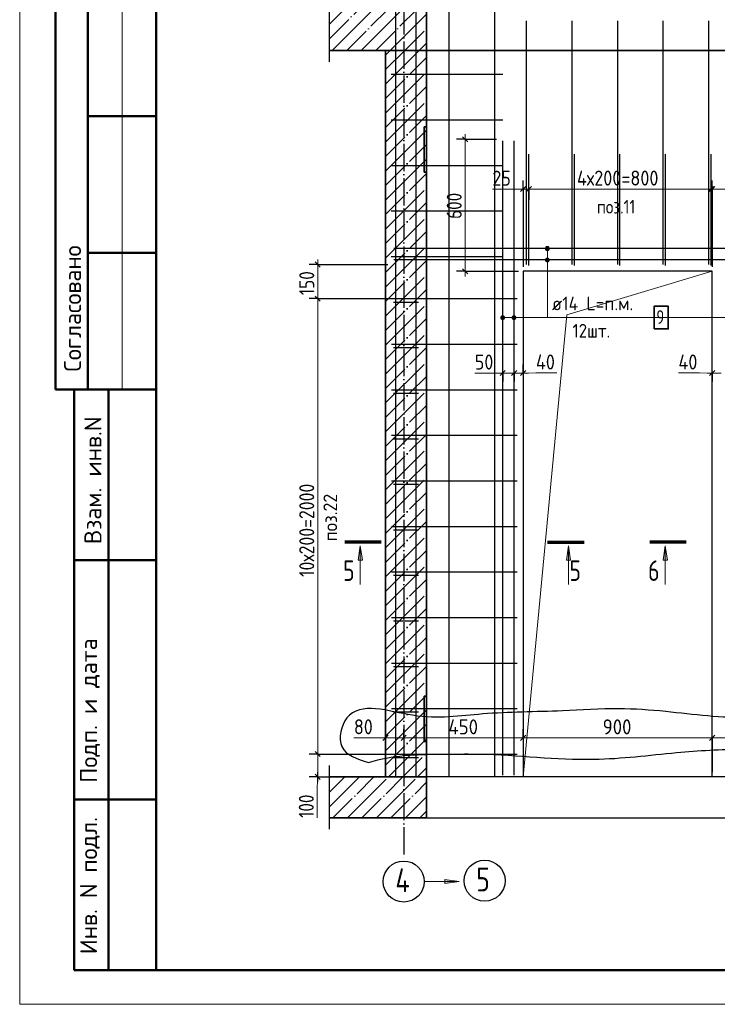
# Model space of a CAD drawing. Header units: millimetres. Extents: x -49773 to 2322955, y -3321 to 58485.
# Tile 85 of 256: x 407570 to 417786, y -1237 to 13176. Entities that reach past the tile are written whole.
import ezdxf

# ---------------------------------------------------------------- set-up
doc = ezdxf.new("R2010")
doc.units = ezdxf.units.MM
doc.linetypes.add('______11', pattern=[500, 400, -50, 0, -50])
doc.linetypes.add('______5', pattern=[1100, 800, -100, 100, -100])
for name, color, linetype, lineweight in [('Standard', 7, 'Continuous', 25), ('Арм.стержн. Арматура края', 96, 'Continuous', 35), ('Арм.стержн. вертикальными 1', 22, 'Continuous', 35), ('Арм.стержн. Доп. арматура', 180, 'Continuous', 35), ('Арм.стержн. Хомут', 240, 'Continuous', 35), ('Перекрытие_ общее', 7, 'Continuous', 35), ('Размерная линия_ общее', 7, 'Continuous', 13), ('Стена_ общее', 7, 'Continuous', 35), ('тонкая', 7, 'Continuous', 25)]:
    doc.layers.add(name, color=color, linetype=linetype, lineweight=lineweight)
doc.layers.add('Осевая линия_ общее', color=7, linetype='______5', lineweight=13, true_color=0xa0a0a0)
doc.styles.add('ISOCPEUR', font='txt')

msp = doc.modelspace()

# ---------------------------------------------------------------- hatches: boundary and pattern name
at = {"layer": 'Standard', "linetype": 'Continuous', "lineweight": 13, "transparency": 33554687}
for points in [[(412527.8, 5262.9), (412557.8, 5472.9), (412587.8, 5262.9)], [(415576.3, 5262.9), (415606.3, 5472.9), (415636.3, 5262.9)], [(416994.4, 5262.9), (417024.4, 5472.9), (417054.4, 5262.9)]]:
    msp.add_hatch(color=7, dxfattribs=at).paths.add_polyline_path(points, flags=16)
msp.add_hatch(color=7, dxfattribs=at).paths.add_polyline_path([(413795.1, 530.9), (414005.1, 560.9), (413795.1, 590.9)])
at = {"layer": 'Арм.стержн. Доп. арматура', "linetype": 'Continuous', "lineweight": 13, "transparency": 33554687}
for points in [[(415267.4, 9825.8), (415327.4, 9825.8), (415323.2, 9840.8)], [(415267.4, 9825.8), (415323.2, 9840.8), (415271.6, 9840.8)], [(415267.4, 9825.8), (415327.4, 9825.8), (415323.2, 9840.8)], [(415267.4, 9825.8), (415323.2, 9840.8), (415271.6, 9840.8)], [(415271.6, 9810.8), (415327.4, 9825.8), (415267.4, 9825.8)], [(415271.6, 9810.8), (415327.4, 9825.8), (415267.4, 9825.8)], [(415271.6, 9840.8), (415323.2, 9840.8), (415312.4, 9851.6)], [(415271.6, 9840.8), (415312.4, 9851.6), (415282.4, 9851.6)], [(415271.6, 9840.8), (415323.2, 9840.8), (415312.4, 9851.6)], [(415271.6, 9840.8), (415312.4, 9851.6), (415282.4, 9851.6)], [(415271.6, 9810.8), (415323.2, 9810.8), (415327.4, 9825.8)], [(415271.6, 9810.8), (415323.2, 9810.8), (415327.4, 9825.8)], [(415282.4, 9800), (415323.2, 9810.8), (415271.6, 9810.8)], [(415282.4, 9800), (415323.2, 9810.8), (415271.6, 9810.8)], [(415282.4, 9851.6), (415312.4, 9851.6), (415297.4, 9855.8)], [(415282.4, 9851.6), (415312.4, 9851.6), (415297.4, 9855.8)], [(415282.4, 9800), (415312.4, 9800), (415323.2, 9810.8)], [(415282.4, 9800), (415312.4, 9800), (415323.2, 9810.8)], [(415267.4, 9659.1), (415327.4, 9659.1), (415323.2, 9674.1)], [(415267.4, 9659.1), (415323.2, 9674.1), (415271.6, 9674.1)], [(415267.4, 9659.1), (415327.4, 9659.1), (415323.2, 9674.1)], [(415267.4, 9659.1), (415323.2, 9674.1), (415271.6, 9674.1)], [(415271.6, 9644.1), (415327.4, 9659.1), (415267.4, 9659.1)], [(415271.6, 9644.1), (415327.4, 9659.1), (415267.4, 9659.1)], [(415271.6, 9674.1), (415323.2, 9674.1), (415312.4, 9684.9)], [(415271.6, 9674.1), (415312.4, 9684.9), (415282.4, 9684.9)], [(415271.6, 9674.1), (415323.2, 9674.1), (415312.4, 9684.9)], [(415271.6, 9674.1), (415312.4, 9684.9), (415282.4, 9684.9)], [(415271.6, 9644.1), (415323.2, 9644.1), (415327.4, 9659.1)], [(415271.6, 9644.1), (415323.2, 9644.1), (415327.4, 9659.1)], [(415312.4, 9800), (415282.4, 9800), (415297.4, 9795.8)], [(415312.4, 9800), (415282.4, 9800), (415297.4, 9795.8)], [(415282.4, 9684.9), (415312.4, 9684.9), (415297.4, 9689.1)], [(415282.4, 9684.9), (415312.4, 9684.9), (415297.4, 9689.1)], [(415282.4, 9633.3), (415323.2, 9644.1), (415271.6, 9644.1)], [(415282.4, 9633.3), (415323.2, 9644.1), (415271.6, 9644.1)], [(415282.4, 9633.3), (415312.4, 9633.3), (415323.2, 9644.1)], [(415282.4, 9633.3), (415312.4, 9633.3), (415323.2, 9644.1)], [(415312.4, 9633.3), (415282.4, 9633.3), (415297.4, 9629.1)], [(415312.4, 9633.3), (415282.4, 9633.3), (415297.4, 9629.1)], [(414617.9, 8800.4), (414617.9, 8830.4), (414613.7, 8815.4)], [(414617.9, 8800.4), (414617.9, 8830.4), (414613.7, 8815.4)], [(414628.7, 8789.6), (414628.7, 8841.2), (414617.9, 8830.4)], [(414628.7, 8789.6), (414628.7, 8841.2), (414617.9, 8830.4)], [(414628.7, 8789.6), (414617.9, 8830.4), (414617.9, 8800.4)], [(414628.7, 8789.6), (414617.9, 8830.4), (414617.9, 8800.4)], [(414643.6, 8785.4), (414643.6, 8845.4), (414628.7, 8841.2)], [(414643.6, 8785.4), (414643.6, 8845.4), (414628.7, 8841.2)], [(414643.6, 8785.4), (414628.7, 8841.2), (414628.7, 8789.6)], [(414643.6, 8785.4), (414628.7, 8841.2), (414628.7, 8789.6)], [(414658.7, 8789.6), (414658.7, 8841.2), (414643.6, 8845.4)], [(414658.7, 8789.6), (414643.6, 8845.4), (414643.6, 8785.4)], [(414658.7, 8789.6), (414658.7, 8841.2), (414643.6, 8845.4)], [(414658.7, 8789.6), (414643.6, 8845.4), (414643.6, 8785.4)], [(414669.5, 8800.4), (414669.5, 8830.4), (414658.7, 8841.2)], [(414669.5, 8800.4), (414658.7, 8841.2), (414658.7, 8789.6)], [(414669.5, 8800.4), (414669.5, 8830.4), (414658.7, 8841.2)], [(414669.5, 8800.4), (414658.7, 8841.2), (414658.7, 8789.6)], [(414669.5, 8830.4), (414669.5, 8800.4), (414673.7, 8815.4)], [(414669.5, 8830.4), (414669.5, 8800.4), (414673.7, 8815.4)], [(414784.5, 8800.4), (414784.5, 8830.4), (414780.3, 8815.4)], [(414784.5, 8800.4), (414784.5, 8830.4), (414780.3, 8815.4)], [(414795.3, 8789.6), (414795.3, 8841.2), (414784.5, 8830.4)], [(414795.3, 8789.6), (414795.3, 8841.2), (414784.5, 8830.4)], [(414795.3, 8789.6), (414784.5, 8830.4), (414784.5, 8800.4)], [(414795.3, 8789.6), (414784.5, 8830.4), (414784.5, 8800.4)], [(414810.3, 8785.4), (414810.3, 8845.4), (414795.3, 8841.2)], [(414810.3, 8785.4), (414810.3, 8845.4), (414795.3, 8841.2)], [(414810.3, 8785.4), (414795.3, 8841.2), (414795.3, 8789.6)], [(414810.3, 8785.4), (414795.3, 8841.2), (414795.3, 8789.6)], [(414825.3, 8789.6), (414825.3, 8841.2), (414810.3, 8845.4)], [(414825.3, 8789.6), (414810.3, 8845.4), (414810.3, 8785.4)], [(414825.3, 8789.6), (414825.3, 8841.2), (414810.3, 8845.4)], [(414825.3, 8789.6), (414810.3, 8845.4), (414810.3, 8785.4)], [(414836.1, 8800.4), (414836.1, 8830.4), (414825.3, 8841.2)], [(414836.1, 8800.4), (414825.3, 8841.2), (414825.3, 8789.6)], [(414836.1, 8800.4), (414836.1, 8830.4), (414825.3, 8841.2)], [(414836.1, 8800.4), (414825.3, 8841.2), (414825.3, 8789.6)], [(414836.1, 8830.4), (414836.1, 8800.4), (414840.3, 8815.4)], [(414836.1, 8830.4), (414836.1, 8800.4), (414840.3, 8815.4)]]:
    msp.add_hatch(color=7, dxfattribs=at).paths.add_polyline_path(points)

# ---------------------------------------------------------------- linework, layer by layer
at = {"layer": 'Standard', "color": 7, "linetype": 'Continuous', "lineweight": 50, "transparency": 33554687}
for p, q in [((408096.5, 14263.3), (408096.5, 7763.3)), ((408096.5, 14263.3), (408096.5, 7763.3)), ((408569.7, 14263.3), (408569.7, 7763.3)), ((409569.7, 11763.3), (408569.7, 11763.3)), ((409569.7, 9763.3), (408569.7, 9763.3)), ((408096.5, 7763.3), (409569.7, 7763.3)), ((408369.7, -736.7), (408369.7, 7763.3)), ((408369.7, -736.7), (408369.7, 7763.3)), ((408869.7, -736.7), (408869.7, 7763.3)), ((408369.7, 5263.3), (409569.7, 5263.3)), ((408369.7, 1763.3), (409569.7, 1763.3)), ((409569.7, -736.7), (408369.7, -736.7))]:
    msp.add_line(p, q, dxfattribs=at)
at = {"layer": 'Standard', "color": 7, "linetype": 'Continuous', "lineweight": 13, "transparency": 33554687}
for p, q in [((409069.7, 14263.3), (409069.7, 7763.3)), ((412527.8, 5262.9), (412557.8, 5472.9)), ((412557.8, 5472.9), (412557.8, 4907.6)), ((412557.8, 5472.9), (412557.8, 5472.9)), ((412557.8, 5472.9), (412557.8, 5472.9)), ((412557.8, 5472.9), (412557.8, 5472.9)), ((412557.8, 5472.9), (412587.8, 5262.9)), ((415576.3, 5262.9), (415606.3, 5472.9)), ((415606.3, 5472.9), (415606.3, 4907.6)), ((415606.3, 5472.9), (415606.3, 5472.9)), ((415606.3, 5472.9), (415606.3, 5472.9)), ((415606.3, 5472.9), (415606.3, 5472.9)), ((415606.3, 5472.9), (415636.3, 5262.9)), ((416994.4, 5262.9), (417024.4, 5472.9)), ((417024.4, 5472.9), (417024.4, 4907.6)), ((417024.4, 5472.9), (417024.4, 5472.9)), ((417024.4, 5472.9), (417024.4, 5472.9)), ((417024.4, 5472.9), (417024.4, 5472.9)), ((417024.4, 5472.9), (417054.4, 5262.9)), ((412587.8, 5262.9), (412527.8, 5262.9)), ((412557.8, 5262.9), (412557.8, 5247.9)), ((415636.3, 5262.9), (415576.3, 5262.9)), ((415606.3, 5262.9), (415606.3, 5247.9)), ((417054.4, 5262.9), (416994.4, 5262.9)), ((417024.4, 5262.9), (417024.4, 5247.9)), ((414005.1, 560.9), (413795.1, 590.9)), ((413795.1, 590.9), (413795.1, 530.9)), ((413505.1, 560.9), (414005.1, 560.9)), ((413795.1, 560.9), (413780.1, 560.9)), ((413795.1, 530.9), (414005.1, 560.9)), ((414005.1, 560.9), (414005.1, 560.9)), ((414005.1, 560.9), (414005.1, 560.9)), ((414005.1, 560.9), (414005.1, 560.9))]:
    msp.add_line(p, q, dxfattribs=at)
at = {"layer": 'Standard', "color": 7, "linetype": 'Continuous', "lineweight": 25, "transparency": 33554687}
for p, q in [((412107.7, 12559.1), (412107.7, 13492.5)), ((412107.7, 1325.8), (412107.7, 2259.1))]:
    msp.add_line(p, q, dxfattribs=at)
at = {"layer": 'Standard', "color": 253, "linetype": '______11', "lineweight": 13, "true_color": 0xababab, "transparency": 33554687}
for p, q in [((412107.7, 12897.7), (412535.8, 13325.8)), ((412360.1, 12725.8), (412960.1, 13325.8)), ((412784.3, 12725.8), (413384.3, 13325.8)), ((413208.6, 12725.8), (413527, 13044.2)), ((413493.7, 11313.8), (413527, 11347.1)), ((413493.7, 3252.8), (413516.7, 3275.8)), ((413493.7, 2828.5), (413527, 2861.8)), ((412107.7, 1866.8), (412333.3, 2092.5)), ((412157.6, 1492.5), (412757.6, 2092.5)), ((412581.9, 1492.5), (413181.9, 2092.5)), ((413006.1, 1492.5), (413527, 2013.3)), ((413430.4, 1492.5), (413527, 1589))]:
    msp.add_line(p, q, dxfattribs=at)
at = {"layer": 'Standard', "color": 253, "linetype": '______5', "lineweight": 13, "true_color": 0xababab, "transparency": 33554687}
for p, q in [((412107.7, 13109.8), (412323.7, 13325.8)), ((412147.9, 12725.8), (412747.9, 13325.8)), ((412572.2, 12725.8), (413172.2, 13325.8)), ((412996.5, 12725.8), (413527, 13256.3)), ((413420.7, 12725.8), (413527, 12832.1)), ((413493.7, 11525.9), (413527, 11559.3)), ((413493.7, 11101.7), (413527, 11135)), ((413493.7, 3040.7), (413527, 3074)), ((413493.7, 2616.4), (413527, 2649.7)), ((412107.7, 2078.9), (412121.2, 2092.5)), ((412107.7, 1654.7), (412545.5, 2092.5)), ((412369.7, 1492.5), (412969.7, 2092.5)), ((412794, 1492.5), (413394, 2092.5)), ((413218.3, 1492.5), (413527, 1801.2))]:
    msp.add_line(p, q, dxfattribs=at)
at = {"layer": 'Standard', "color": 7, "linetype": 'Continuous', "lineweight": 35, "transparency": 33554687}
for p, q in [((413527, 12725.8), (413527, 13325.8)), ((412107.7, 12725.8), (412927, 12725.8)), ((412927, 12725.8), (412927, 2092.5)), ((413527, 2092.5), (413527, 12725.8)), ((413493.7, 11609.1), (413493.7, 10942.5)), ((413527, 11609.1), (413493.7, 11609.1)), ((413527, 10942.5), (413527, 11609.1)), ((413493.7, 10942.5), (413527, 10942.5)), ((413493.7, 3275.8), (413493.7, 2609.1)), ((413527, 3275.8), (413493.7, 3275.8)), ((413527, 2609.1), (413527, 3275.8)), ((413493.7, 2609.1), (413527, 2609.1)), ((412927, 2092.5), (412107.7, 2092.5)), ((413527, 1492.5), (413527, 2092.5)), ((412107.7, 1492.5), (413527, 1492.5))]:
    msp.add_line(p, q, dxfattribs=at)
at = {"layer": 'Standard', "color": 253, "linetype": '______11', "lineweight": 35, "true_color": 0xababab, "transparency": 33554687}
for p, q in [((412927, 12444.2), (413208.6, 12725.8)), ((412927, 12019.9), (413527, 12619.9)), ((412927, 11595.7), (413527, 12195.7)), ((412927, 11171.4), (413527, 11771.4)), ((412927, 10747.1), (413527, 11347.1)), ((412927, 10322.9), (413527, 10922.9)), ((412927, 9898.6), (413527, 10498.6)), ((412927, 9474.3), (413527, 10074.3)), ((412927, 9050.1), (413527, 9650.1)), ((412927, 8625.8), (413527, 9225.8)), ((412927, 8201.5), (413527, 8801.5)), ((412927, 7777.3), (413527, 8377.3)), ((412927, 7353), (413527, 7953)), ((412927, 6928.7), (413527, 7528.7)), ((412927, 6504.5), (413527, 7104.5)), ((412927, 6080.2), (413527, 6680.2)), ((412927, 5656), (413527, 6256)), ((412927, 5231.7), (413527, 5831.7)), ((412927, 4807.4), (413527, 5407.4)), ((412927, 4383.2), (413527, 4983.2)), ((412927, 3958.9), (413527, 4558.9)), ((412927, 3534.6), (413527, 4134.6)), ((412927, 3110.4), (413527, 3710.4)), ((412927, 2686.1), (413527, 3286.1)), ((412927, 2261.9), (413527, 2861.8)), ((413181.9, 2092.5), (413527, 2437.6))]:
    msp.add_line(p, q, dxfattribs=at)
at = {"layer": 'Standard', "color": 253, "linetype": '______5', "lineweight": 35, "true_color": 0xababab, "transparency": 33554687}
for p, q in [((412927, 12232.1), (413420.7, 12725.8)), ((412927, 12656.3), (412996.5, 12725.8)), ((412927, 11807.8), (413527, 12407.8)), ((412927, 11383.5), (413527, 11983.5)), ((412927, 10959.3), (413527, 11559.3)), ((412927, 10535), (413527, 11135)), ((412927, 10110.7), (413527, 10710.7)), ((412927, 9686.5), (413527, 10286.5)), ((412927, 9262.2), (413527, 9862.2)), ((412927, 8837.9), (413527, 9437.9)), ((412927, 8413.7), (413527, 9013.7)), ((412927, 7989.4), (413527, 8589.4)), ((412927, 7565.1), (413527, 8165.1)), ((412927, 7140.9), (413527, 7740.9)), ((412927, 6716.6), (413527, 7316.6)), ((412927, 6292.4), (413527, 6892.4)), ((412927, 5868.1), (413527, 6468.1)), ((412927, 5443.8), (413527, 6043.8)), ((412927, 5019.6), (413527, 5619.6)), ((412927, 4595.3), (413527, 5195.3)), ((412927, 4171), (413527, 4771)), ((412927, 3746.8), (413527, 4346.8)), ((412927, 3322.5), (413527, 3922.5)), ((412927, 2898.2), (413527, 3498.2)), ((412927, 2474), (413527, 3074)), ((412969.7, 2092.5), (413527, 2649.7)), ((413394, 2092.5), (413527, 2225.5))]:
    msp.add_line(p, q, dxfattribs=at)
at = {"layer": 'Standard', "color": 7, "linetype": 'Continuous', "lineweight": 70, "transparency": 33554687}
for p, q in [((412865.4, 5526.2), (412329.4, 5526.2)), ((415298.7, 5526.2), (415834.7, 5526.2)), ((417332, 5526.2), (416796, 5526.2))]:
    msp.add_line(p, q, dxfattribs=at)
at = {"layer": 'Standard', "color": 7, "linetype": 'Continuous', "lineweight": 13, "transparency": 33554687}
msp.add_lwpolyline([(407569.7, -1236.7), (449569.7, -1236.7), (449569.7, 58163.3), (407569.7, 58163.3), (407569.7, -1236.7)], close=True, dxfattribs=at)
at = {"layer": 'Standard', "color": 7, "linetype": 'Continuous', "lineweight": 50, "transparency": 33554687}
msp.add_lwpolyline([(409569.7, 57663.3), (449069.7, 57663.3), (449069.7, -736.7), (409569.7, -736.7), (409569.7, 57663.3)], close=True, dxfattribs=at)
at = {"layer": 'Standard', "color": 7, "linetype": 'Continuous', "lineweight": 13, "transparency": 33554687}
msp.add_lwpolyline([(414943.6, 2092.5), (415580.1, 8856.1), (417710.3, 9492.5)], dxfattribs=at)
at = {"layer": 'Standard', "color": 7, "linetype": 'Continuous', "lineweight": 25, "transparency": 33554687}
for centre in [(414378.4, 572.1), (413193.7, 560.3)]:
    msp.add_circle(centre, 300, dxfattribs=at)
at = {"layer": 'Арм.стержн. Арматура края', "color": 4, "linetype": 'Continuous', "lineweight": 25, "transparency": 33554687}
for p, q in [((413010.3, 12375.8), (414643.6, 12375.8)), ((413043.6, 12375.8), (413410.3, 12375.8)), ((413010.3, 11709.1), (414643.6, 11709.1)), ((413043.6, 11709.1), (413410.3, 11709.1)), ((415027, 9575.8), (415027, 11209.1)), ((415693.7, 9575.8), (415693.7, 11209.1)), ((416360.3, 9575.8), (416360.3, 11209.1)), ((417027, 9575.8), (417027, 11209.1)), ((417693.7, 9575.8), (417693.7, 11209.1)), ((413010.3, 11042.5), (414643.6, 11042.5)), ((413043.6, 11042.5), (413410.3, 11042.5)), ((413010.3, 10375.8), (414643.6, 10375.8)), ((413043.6, 10375.8), (413410.3, 10375.8)), ((413010.3, 9709.1), (414643.6, 9709.1)), ((413043.6, 9709.1), (413410.3, 9709.1)), ((413043.6, 9042.5), (413410.3, 9042.5)), ((413043.6, 8375.8), (413410.3, 8375.8)), ((413043.6, 7709.1), (413410.3, 7709.1)), ((413043.6, 7042.5), (413410.3, 7042.5)), ((413043.6, 6375.8), (413410.3, 6375.8)), ((413043.6, 5709.1), (413410.3, 5709.1)), ((413043.6, 5042.5), (413410.3, 5042.5)), ((413043.6, 4375.8), (413410.3, 4375.8)), ((413043.6, 3709.1), (413410.3, 3709.1)), ((413043.6, 3042.5), (413410.3, 3042.5)), ((413043.6, 2375.8), (413410.3, 2375.8))]:
    msp.add_line(p, q, dxfattribs=at)
at = {"layer": 'Арм.стержн. вертикальными 1', "color": 4, "linetype": 'Continuous', "lineweight": 25, "transparency": 33554687}
for p, q in [((413076.9, 2109.1), (413076.9, 15859.1)), ((413076.9, 2109.1), (413076.9, 15859.1)), ((413076.9, 2109.1), (413076.9, 15859.1)), ((413375.3, 2109.1), (413375.3, 15859.1)), ((413375.3, 2109.1), (413375.3, 15859.1)), ((413375.3, 2109.1), (413375.3, 15859.1)), ((413860.2, 2109.1), (413860.2, 15859.1)), ((413860.2, 2109.1), (413860.2, 15859.1)), ((414526.9, 2109.1), (414526.9, 15859.1)), ((414526.9, 2109.1), (414526.9, 15859.1)), ((414993.7, 9592.5), (414993.7, 13159.1)), ((415660.3, 9592.5), (415660.3, 13159.1)), ((416327, 9592.5), (416327, 13159.1)), ((416993.7, 9592.5), (416993.7, 13159.1)), ((417660.3, 9592.5), (417660.3, 13159.1)), ((414993.7, 9592.5), (414993.7, 12892.5)), ((415660.3, 9592.5), (415660.3, 12892.5)), ((416327, 9592.5), (416327, 12892.5)), ((416993.7, 9592.5), (416993.7, 12892.5)), ((417660.3, 9592.5), (417660.3, 12892.5))]:
    msp.add_line(p, q, dxfattribs=at)
at = {"layer": 'Арм.стержн. Доп. арматура', "color": 211, "linetype": 'Continuous', "lineweight": 25, "true_color": 0xff54ff, "transparency": 33554687}
for p, q in [((414643.6, 2115.8), (414643.6, 11402.5)), ((414643.6, 2115.8), (414643.6, 11402.5)), ((414810.3, 2115.8), (414810.3, 11402.5)), ((414810.3, 2115.8), (414810.3, 11402.5)), ((427020.3, 9825.8), (413050.3, 9825.8)), ((427020.3, 9825.8), (413050.3, 9825.8)), ((427020.3, 9659.1), (413050.3, 9659.1)), ((427020.3, 9659.1), (413050.3, 9659.1))]:
    msp.add_line(p, q, dxfattribs=at)
at = {"layer": 'Арм.стержн. Доп. арматура', "color": 7, "linetype": 'Continuous', "lineweight": 13, "transparency": 33554687}
for p, q in [((415267.4, 9825.8), (415267.4, 9825.8)), ((415267.4, 9825.8), (415267.4, 9825.8)), ((415297.4, 9855.8), (415297.4, 9855.8)), ((415297.4, 9855.8), (415297.4, 9855.8)), ((415297.4, 8815.4), (415297.4, 9825.8)), ((415297.4, 8815.4), (415297.4, 9825.8)), ((415327.4, 9825.8), (415327.4, 9825.8)), ((415327.4, 9825.8), (415327.4, 9825.8)), ((415267.4, 9659.1), (415267.4, 9659.1)), ((415267.4, 9659.1), (415267.4, 9659.1)), ((415297.4, 9795.8), (415297.4, 9795.8)), ((415297.4, 9795.8), (415297.4, 9795.8)), ((415297.4, 9689.1), (415297.4, 9689.1)), ((415297.4, 9689.1), (415297.4, 9689.1)), ((415297.4, 8815.4), (415297.4, 9659.1)), ((415297.4, 8815.4), (415297.4, 9659.1)), ((415327.4, 9659.1), (415327.4, 9659.1)), ((415327.4, 9659.1), (415327.4, 9659.1)), ((415297.4, 9629.1), (415297.4, 9629.1)), ((415297.4, 9629.1), (415297.4, 9629.1)), ((414613.7, 8815.4), (414613.7, 8815.4)), ((414613.7, 8815.4), (414613.7, 8815.4)), ((414643.6, 8845.4), (414643.6, 8845.4)), ((414643.6, 8845.4), (414643.6, 8845.4)), ((415297.4, 8815.4), (414643.6, 8815.4)), ((415297.4, 8815.4), (414643.6, 8815.4)), ((414673.7, 8815.4), (414673.7, 8815.4)), ((414673.7, 8815.4), (414673.7, 8815.4)), ((414780.3, 8815.4), (414780.3, 8815.4)), ((414780.3, 8815.4), (414780.3, 8815.4)), ((414810.3, 8845.4), (414810.3, 8845.4)), ((414810.3, 8845.4), (414810.3, 8845.4)), ((415297.4, 8815.4), (414810.3, 8815.4)), ((415297.4, 8815.4), (414810.3, 8815.4)), ((414840.3, 8815.4), (414840.3, 8815.4)), ((414840.3, 8815.4), (414840.3, 8815.4)), ((415297.4, 8815.4), (416810.8, 8815.4)), ((415297.4, 8815.4), (417843.6, 8815.4)), ((415297.4, 8815.4), (418010.3, 8815.4)), ((415297.4, 8815.4), (418010.3, 8815.4)), ((415297.4, 8815.4), (417843.6, 8815.4)), ((414643.6, 8785.4), (414643.6, 8785.4)), ((414643.6, 8785.4), (414643.6, 8785.4)), ((414810.3, 8785.4), (414810.3, 8785.4)), ((414810.3, 8785.4), (414810.3, 8785.4))]:
    msp.add_line(p, q, dxfattribs=at)
at = {"layer": 'Арм.стержн. Доп. арматура', "color": 7, "linetype": 'Continuous', "lineweight": 35, "transparency": 33554687}
msp.add_lwpolyline([(416860.8, 8648.7), (417067.4, 8648.7), (417067.4, 8982.1), (416860.8, 8982.1), (416860.8, 8648.7)], dxfattribs=at)
at = {"layer": 'Арм.стержн. Доп. арматура', "color": 7, "linetype": 'Continuous', "lineweight": 13, "transparency": 33554687}
for centre in [(415297.4, 9825.8), (415297.4, 9825.8), (415297.4, 9659.1), (415297.4, 9659.1), (414643.6, 8815.4), (414643.6, 8815.4), (414810.3, 8815.4), (414810.3, 8815.4)]:
    msp.add_circle(centre, 30, dxfattribs=at)
at = {"layer": 'Арм.стержн. Хомут', "color": 40, "linetype": 'Continuous', "lineweight": 25, "transparency": 33554687}
for p, q in [((413013.6, 9092.5), (414857, 9092.5)), ((413013.6, 8425.8), (414857, 8425.8)), ((413013.6, 7759.1), (414857, 7759.1)), ((413013.6, 7092.5), (414857, 7092.5)), ((413013.6, 6425.8), (414857, 6425.8)), ((413013.6, 5759.1), (414857, 5759.1)), ((413013.6, 5092.5), (414857, 5092.5)), ((413013.6, 4425.8), (414857, 4425.8)), ((413013.6, 3759.1), (414857, 3759.1)), ((413013.6, 3092.5), (414857, 3092.5)), ((413013.6, 2425.8), (414857, 2425.8))]:
    msp.add_line(p, q, dxfattribs=at)
at = {"layer": 'Осевая линия_ общее', "color": 253, "linetype": '______11', "lineweight": -3, "true_color": 0xa0a0a0, "transparency": 33554687}
msp.add_line((413193.7, 15859.1), (413193.7, 860.3), dxfattribs=at)
at = {"layer": 'Перекрытие_ общее', "color": 7, "linetype": 'Continuous', "lineweight": 13, "transparency": 33554687}
for p, q in [((412927, 12725.8), (413527, 12725.8)), ((413527, 2092.5), (412927, 2092.5))]:
    msp.add_line(p, q, dxfattribs=at)
at = {"layer": 'Перекрытие_ общее', "color": 7, "linetype": 'Continuous', "lineweight": 25, "transparency": 33554687}
for p, q in [((413527, 12725.8), (418860.3, 12725.8)), ((418727, 2092.5), (413527, 2092.5)), ((413527, 1492.5), (418727, 1492.5))]:
    msp.add_line(p, q, dxfattribs=at)
at = {"layer": 'Размерная линия_ общее', "color": 253, "linetype": 'Continuous', "lineweight": -3, "true_color": 0xa0a0a0, "transparency": 33554687}
for p, q in [((414093.1, 11425.8), (413968.1, 11425.8)), ((414093.1, 11425.8), (414218.1, 11425.8)), ((414093.1, 11425.8), (414553.7, 11425.8)), ((414943.6, 10697), (414943.6, 10822)), ((415027, 10697), (415027, 10822)), ((417693.7, 10697), (417693.7, 10822)), ((417710.3, 10697), (417710.3, 10822)), ((414943.6, 10697), (414943.6, 10572)), ((414943.6, 10697), (414943.6, 9559.1)), ((415027, 10697), (415027, 10572)), ((415027, 10697), (415027, 10536.5)), ((417693.7, 10697), (417693.7, 10572)), ((417710.3, 10697), (417710.3, 10572)), ((417710.3, 10697), (417710.3, 9559.1)), ((411933.7, 9592.5), (411808.7, 9592.5)), ((411933.7, 9592.5), (412058.7, 9592.5)), ((411933.7, 9592.5), (412960.1, 9592.5)), ((414093.1, 9492.5), (413968.1, 9492.5)), ((414093.1, 9492.5), (414218.1, 9492.5)), ((414093.1, 9492.5), (414877, 9492.5)), ((411933.7, 9092.5), (411808.7, 9092.5)), ((411933.7, 9092.5), (412058.7, 9092.5)), ((411933.7, 9092.5), (413794.3, 9092.5)), ((414643.6, 8003.8), (414643.6, 8128.9)), ((414810.3, 8003.8), (414810.3, 8128.9)), ((414943.6, 8003.8), (414943.6, 8128.9)), ((417710.3, 8003.8), (417710.3, 8128.9)), ((414643.6, 8003.8), (414643.6, 7878.8)), ((414810.3, 8003.8), (414810.3, 7878.8)), ((414943.6, 8003.8), (414943.6, 7878.8)), ((417710.3, 8003.8), (417710.3, 7878.8)), ((412927, 2664.5), (412927, 2789.5)), ((413193.7, 2664.5), (413193.7, 2789.5)), ((414943.6, 2664.5), (414943.6, 2789.5)), ((417710.3, 2664.5), (417710.3, 2789.5)), ((412927, 2664.5), (412927, 2539.5)), ((412927, 2664.5), (412927, 2159.1)), ((413193.7, 2664.5), (413193.7, 2539.5)), ((413193.7, 2664.5), (413193.7, 2159.1)), ((414943.6, 2664.5), (414943.6, 2539.5)), ((414943.6, 2664.5), (414943.6, 2159.1)), ((417710.3, 2664.5), (417710.3, 2539.5)), ((417710.3, 2664.5), (417710.3, 2159.1)), ((411933.7, 2425.8), (411808.7, 2425.8)), ((411933.7, 2425.8), (412058.7, 2425.8)), ((411933.7, 2092.5), (411808.7, 2092.5)), ((411933.7, 2092.5), (412058.7, 2092.5))]:
    msp.add_line(p, q, dxfattribs=at)
at = {"layer": 'Размерная линия_ общее', "color": 7, "linetype": 'Continuous', "lineweight": 25, "transparency": 33554687}
for p, q in [((414130.6, 11388.3), (414055.6, 11463.3)), ((414906.2, 10659.5), (414981.1, 10734.5)), ((414989.5, 10659.5), (415064.5, 10734.5)), ((417656.2, 10659.5), (417731.2, 10734.5)), ((417672.8, 10659.5), (417747.8, 10734.5)), ((411971.2, 9555), (411896.2, 9630)), ((414130.6, 9455), (414055.6, 9530)), ((411971.2, 9055), (411896.2, 9130)), ((414681.1, 8041.3), (414606.2, 7966.4)), ((414847.8, 8041.3), (414772.8, 7966.4)), ((414981.1, 8041.3), (414906.2, 7966.4)), ((417672.8, 7966.4), (417747.8, 8041.3)), ((412889.5, 2627), (412964.5, 2702)), ((413156.2, 2627), (413231.2, 2702)), ((414906.2, 2627), (414981.1, 2702)), ((417672.8, 2627), (417747.8, 2702)), ((411971.2, 2388.3), (411896.2, 2463.3)), ((411971.2, 2055), (411896.2, 2130))]:
    msp.add_line(p, q, dxfattribs=at)
at = {"layer": 'Размерная линия_ общее', "color": 7, "linetype": 'Continuous', "lineweight": 13, "transparency": 33554687}
for p, q in [((414093.1, 11425.8), (414093.1, 11500.8)), ((414778.4, 10695.1), (414492.4, 10695.1)), ((414985.3, 10697), (414778.4, 10695.1)), ((414943.6, 10697), (414868.7, 10697)), ((414943.6, 10697), (415027, 10697)), ((415027, 10697), (417693.7, 10697)), ((417693.7, 10697), (417710.3, 10697)), ((417702, 10697), (417933.5, 10696.6)), ((417710.3, 10697), (417785.3, 10697)), ((411933.7, 9592.5), (411933.7, 9667.5)), ((411933.7, 9092.5), (411933.7, 9592.5)), ((414093.1, 9492.5), (414093.1, 9417.5)), ((411933.7, 2425.8), (411933.7, 9092.5)), ((414521.4, 8004), (414235.4, 8004)), ((414727, 8003.8), (414521.4, 8004)), ((414643.6, 8003.8), (414568.7, 8003.8)), ((414810.3, 8003.8), (414643.6, 8003.8)), ((414943.6, 8003.8), (414810.3, 8003.8)), ((414877, 8003.8), (415129.4, 8005.3)), ((414943.6, 8003.8), (415018.7, 8003.8)), ((415129.4, 8005.3), (415437.4, 8005.3)), ((417524.6, 8005.3), (417216.6, 8005.3)), ((417777, 8003.8), (417524.6, 8005.3)), ((417710.3, 8003.8), (417635.3, 8003.8)), ((417710.3, 8003.8), (417843.6, 8003.8)), ((412750.9, 2665.5), (412464.9, 2665.5)), ((413060.3, 2664.5), (412750.9, 2665.5)), ((412927, 2664.5), (412852, 2664.5)), ((412927, 2664.5), (413193.7, 2664.5)), ((413193.7, 2664.5), (414943.6, 2664.5)), ((414943.6, 2664.5), (417710.3, 2664.5)), ((417710.3, 2664.5), (420860.3, 2664.5)), ((411933.7, 2092.5), (411933.7, 2425.8)), ((411933.7, 2259.1), (411927, 1888.1)), ((411933.7, 2092.5), (411933.7, 2017.5)), ((411927, 1888.1), (411927, 1492.1))]:
    msp.add_line(p, q, dxfattribs=at)
msp.add_lwpolyline([(414093.1, 9492.5), (414093.1, 10166.3), (414093.1, 10166.3), (414093.1, 11425.8)], dxfattribs=at)
at = {"layer": 'Размерная линия_ общее', "color": 253, "linetype": 'Continuous', "lineweight": -3, "true_color": 0xa0a0a0, "transparency": 33554687}
for points in [[(417693.7, 10697), (417693.7, 10713.6), (417693.7, 10713.6), (417693.7, 10989.4)], [(411933.7, 2425.8), (413027.5, 2425.8), (413027.5, 2425.8), (413700.3, 2425.8)], [(411933.7, 2092.5), (412642.2, 2092.5), (412642.2, 2092.5), (413193.5, 2092.5)]]:
    msp.add_lwpolyline(points, dxfattribs=at)
at = {"layer": 'Стена_ общее', "color": 7, "linetype": 'Continuous', "lineweight": 35, "transparency": 33554687}
for p, q in [((413527, 12725.8), (412927, 12725.8)), ((412927, 2092.5), (413527, 2092.5))]:
    msp.add_line(p, q, dxfattribs=at)
at = {"layer": 'Стена_ общее', "color": 7, "linetype": 'Continuous', "lineweight": 25, "transparency": 33554687}
for p, q in [((418860.3, 12725.8), (413527, 12725.8)), ((414943.6, 9492.5), (414943.6, 2092.5)), ((417710.3, 9492.5), (414943.6, 9492.5)), ((417710.3, 2092.5), (417710.3, 9492.5))]:
    msp.add_line(p, q, dxfattribs=at)
at = {"layer": 'тонкая'}
msp.add_spline([(412678.9, 2303.7), (412288.3, 2534.6), (412363, 2955.8), (413324.3, 2993.2), (414350.9, 3012.7), (415517.7, 3058.6), (416343.1, 3089.2), (417030.9, 3048.4), (418258.8, 2966.9), (419223, 3042.5), (419659.9, 3002.5), (420388.5, 2966.9), (421331, 2987.3), (422006.1, 3062.8), (423511.7, 3058.6), (424092.5, 2814), (423934.5, 2503.2), (422839.1, 2447.2), (421494.1, 2396.2), (420984.6, 2381), (419975.3, 2549.1), (419308.7, 2549.1), (418803.9, 2503.2), (418162, 2498.1), (417188.8, 2447.2), (415981.3, 2350.4), (414305.1, 2425.8), (413860.2, 2425.8), (412812.2, 2340.2), (412678.9, 2303.7)], degree=3, dxfattribs=at)

# ---------------------------------------------------------------- texts
at = {"layer": 'Standard', "color": 7, "linetype": 'Continuous', "lineweight": 18, "transparency": 33554687, "insert": (416022.7, 10337.8), "char_height": 200, "width": 754.337, "attachment_point": 7, "style": 'ISOCPEUR'}
msp.add_mtext('\\W0.85;поз.11', dxfattribs=at)
at = {"layer": 'Standard', "color": 7, "linetype": 'Continuous', "lineweight": 50, "transparency": 33554687, "char_height": 250, "attachment_point": 7, "rotation": 90, "style": 'ISOCPEUR'}
for s, insert, width in [('\\A1;{\\fISOCPEUR|i0|b0;\\H250.000000;\\W1.000000;\\C7;Согласовано}\\P', (408469.7, 8024.8), 2071.875), ('\\A1;{\\fISOCPEUR|i0|b0;\\H250.000000;\\W1.000000;\\C7;Взам. инв.N}\\P', (408767.7, 5499.2), 1909.099), ('\\A1;{\\fISOCPEUR|i0|b0;\\H250.000000;\\W1.000000;\\C7;Подп. и дата}\\P', (408744, 2005.5), 2197.059), ('\\A1;{\\fISOCPEUR|i0|b0;\\H250.000000;\\W1.000000;\\C7;Инв. N подл.}\\P', (408744, -502.7), 2021.795)]:
    msp.add_mtext(s, dxfattribs=dict(at, insert=insert, width=width))
at = {"layer": 'Standard', "color": 7, "linetype": 'Continuous', "lineweight": 18, "transparency": 33554687, "insert": (412218.5, 5539), "char_height": 200, "width": 844.201, "attachment_point": 7, "rotation": 90, "style": 'ISOCPEUR'}
msp.add_mtext('\\W0.95;поз.22', dxfattribs=at)
at = {"layer": 'Standard', "color": 7, "linetype": 'Continuous', "lineweight": 25, "transparency": 33554687, "char_height": 300, "width": 326.407, "attachment_point": 7, "style": 'ISOCPEUR'}
for s, insert in [('\\W0.78;5', (412304.8, 4960.9)), ('\\W0.78;5', (415619.3, 4960.9)), ('\\W0.78;6', (416771.5, 4960.9))]:
    msp.add_mtext(s, dxfattribs=dict(at, insert=insert))
at = {"layer": 'Standard', "color": 7, "linetype": 'Continuous', "lineweight": 35, "transparency": 33554687, "char_height": 350, "attachment_point": 7, "style": 'ISOCPEUR'}
for s, insert, width in [('\\W0.80;4', (413071.4, 403.8), 419.806), ('\\W0.78;5', (414256.1, 415.6), 380.809)]:
    msp.add_mtext(s, dxfattribs=dict(at, insert=insert, width=width))
at = {"layer": 'Арм.стержн. Доп. арматура', "color": 7, "linetype": 'Continuous', "lineweight": 25, "transparency": 33554687, "char_height": 200, "attachment_point": 7, "style": 'ISOCPEUR'}
for s, insert, width in [('\\W0.94;ø14 L=п.м. ', (415364.1, 8922.1), 1473.88), ('\\W0.78;9', (416894.1, 8722.1), 217.601), ('\\W0.91;12шт. ', (415664.1, 8522.1), 870.444)]:
    msp.add_mtext(s, dxfattribs=dict(at, insert=insert, width=width))
at = {"layer": 'Размерная линия_ общее', "color": 7, "linetype": 'Continuous', "lineweight": 25, "transparency": 33554687, "char_height": 220, "attachment_point": 7, "style": 'ISOCPEUR'}
for s, insert, width in [('\\W0.87;25', (414492.4, 10745.1), 403.94), ('\\W0.88;4х200=800', (415730.3, 10747), 1375.938), ('\\W0.87;50', (414235.4, 8054), 403.94), ('\\W0.88;40', (415129.4, 8055.3), 426.797), ('\\W0.88;40', (417216.6, 8055.3), 426.797), ('\\W0.87;80', (412464.9, 2715.5), 403.924), ('{\\W0.9100;450}', (413848.7, 2714.5), 561.996), ('{\\W0.9100;900}', (416107, 2714.5), 561.988)]:
    msp.add_mtext(s, dxfattribs=dict(at, insert=insert, width=width))
at = {"layer": 'Размерная линия_ общее', "color": 7, "linetype": 'Continuous', "lineweight": 25, "transparency": 33554687, "char_height": 220, "attachment_point": 7, "rotation": 90, "style": 'ISOCPEUR'}
for s, insert, width in [('\\W0.83;600', (414043.1, 10259.1), 510.897), ('\\W0.83;150', (411883.7, 9144.5), 508.571), ('\\W0.86;10х200=2000', (411883.7, 5019.1), 1593.756), ('\\W0.83;100', (411877, 1492.1), 508.571)]:
    msp.add_mtext(s, dxfattribs=dict(at, insert=insert, width=width))

doc.saveas('drawing.dxf')
